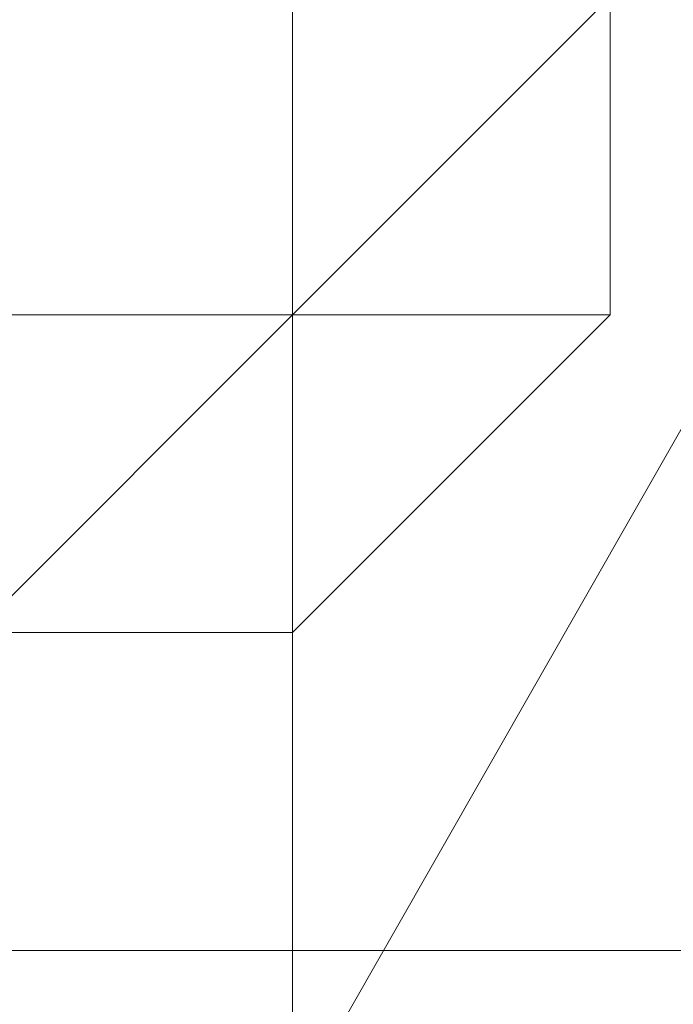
# Model space of a CAD drawing. Header units: inches. Extents: x -79624 to 52587, y -27526 to 10116.
# Tile 192 of 256: x 5676 to 5695, y -7273 to -7245. Entities that reach past the tile are written whole.
import ezdxf
from ezdxf import colors
from ezdxf.entities.mleader import LeaderData, LeaderLine
from ezdxf.math import Vec2, Vec3

# ---------------------------------------------------------------- set-up
doc = ezdxf.new("R2010")
doc.units = ezdxf.units.IN
doc.header["$MEASUREMENT"] = 0
doc.layers.add('- მექანიკური ნაწილი', color=7, linetype='Continuous', lineweight=18)
doc.layers.add('Dimensioning - General', color=7, linetype='Continuous')
doc.styles.add('CT', font='ARIALN.TTF', dxfattribs={"height": 200})
doc.styles.add('GENERATED_STYLE_1', font='txt')
doc.dimstyles.new('GENERATED_STYLE__1', dxfattribs={"dimtxt": 100, "dimasz": 76, "dimexe": 0.18, "dimexo": 0.0625, "dimgap": 0, "dimtad": 0, "dimdec": 0, "dimlfac": 0.1, "dimzin": 0, "dimdsep": 46, "dimtxsty": 'GENERATED_STYLE_1', "dimblk": 'ARROWHEAD_5', "dimblk1": 'ARROWHEAD_5', "dimblk2": 'ARROWHEAD_5', "dimcen": 0.09, "dimse1": 1, "dimse2": 1, "dimclrd": 7, "dimclre": 7, "dimclrt": 7, "dimadec": 0, "dimazin": 0, "dimtfac": 1, "dimtdec": 4, "dimtmove": 0, "dimatfit": 3, "dimfxl": 1, "dimtolj": 1, "dimtzin": 0, "dimarcsym": 0})

# ---------------------------------------------------------------- blocks, each defined once
blk = doc.blocks.new('ARROWHEAD_5')
at = {"linetype": 'Continuous', "lineweight": 0}
blk.add_hatch(color=0, dxfattribs=at).paths.add_polyline_path([(-1, 0.2679), (0, 0), (-1, -0.2679)])
at = {"color": 0, "linetype": 'Continuous', "lineweight": 0}
blk.add_line((0, 0), (-1, 0), dxfattribs=at)
blk = doc.blocks.new('*D249')
at = {"layer": 'Defpoints', "color": 0, "linetype": 'Continuous', "transparency": 16777216}
for p in [(358.556, 209.203), (25258.556, 209.203), (1258.556, -26125.722)]:
    blk.add_point(p, dxfattribs=at)
at = {"layer": 'Dimensioning - General', "color": 7, "linetype": 'Continuous', "lineweight": -2, "transparency": 16777216}
for p, q in [((358.556, 133.203), (358.556, -12795.724)), ((358.556, -26049.722), (358.556, -13148.104))]:
    blk.add_line(p, q, dxfattribs=at)
at = {"layer": 'Dimensioning - General', "color": 7, "linetype": 'Continuous', "lineweight": -2, "transparency": 16777216, "xscale": 76.00000000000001, "yscale": 76.00000000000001, "zscale": 76.00000000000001}
for p, rotation in [((358.556, 209.203), 90), ((358.556, -26125.722), 270)]:
    blk.add_blockref('ARROWHEAD_5', p, dxfattribs=dict(at, rotation=rotation))
at = {"layer": 'Dimensioning - General', "color": 7, "linetype": 'Continuous', "lineweight": 13, "transparency": 16777216, "insert": (358.556, -12971.914), "char_height": 100, "attachment_point": 5, "rotation": 90, "style": 'GENERATED_STYLE_1'}
blk.add_mtext('\\A1;2633', dxfattribs=at)
blk = doc.blocks.new('_DotSmall')
at = {"color": 0, "linetype": 'ByBlock', "const_width": 0.5}
blk.add_lwpolyline([(-0.0625, 0, 1), (0.0625, 0, 1)], format="xyb", close=True, dxfattribs=at)

msp = doc.modelspace()

# ---------------------------------------------------------------- linework, layer by layer
at = {"layer": '- მექანიკური ნაწილი', "color": 7, "lineweight": 0}
for points in [[(5684.05963, -7702.34471), (5684.05963, -7199.35115), (5657.11354, -7199.35115), (5684.05963, -7199.35115), (5657.11354, -7199.35115), (5684.05963, -7199.35115), (5657.11354, -7199.35115), (5657.11354, -7037.67465), (5639.14949, -7037.67465), (5639.14949, -7010.72856), (5630.16746, -7010.72856), (5630.16746, -7037.67465), (5639.14949, -7037.67465), (5657.11354, -7037.67465), (5639.14949, -7037.67465), (5639.14949, -7199.35115), (5630.16746, -7199.35115), (5639.14949, -7199.35115), (5639.14949, -7702.34471)], [(5782.86193, -7037.67465), (5728.96977, -7037.67465), (5684.05963, -7037.67465), (5684.05963, -7199.35115), (5684.05963, -7702.34471), (5657.11354, -7702.34471), (5657.11354, -7855.03918), (5639.14949, -7855.03918), (5639.14949, -7890.96729)], [(5657.11354, -7037.67465), (5657.11354, -7199.35115), (5684.05963, -7199.35115), (5684.05963, -7702.34471)], [(5639.14949, -7271.20737), (6330.76563, -7271.20737), (6339.74766, -7199.35115)], [(5639.14949, -7271.20737), (6330.76563, -7271.20737), (6339.74766, -7199.35115)], [(5728.96977, -7199.35115), (5684.05963, -7199.35115), (5684.05963, -7702.34471)], [(6330.76563, -7271.20737), (5639.14949, -7271.20737), (6330.76563, -7271.20737)]]:
    msp.add_lwpolyline(points, dxfattribs=at)
at = {"layer": '- მექანიკური ნაწილი', "lineweight": 0}
for points in [[(5666.09557, -7307.13548), (5702.02368, -7244.26129), (5666.09557, -7307.13548)], [(5684.05963, -7253.24331), (5693.04166, -7244.26129), (5684.05963, -7253.24331)], [(5693.04166, -7244.26129), (5684.05963, -7253.24331), (5693.04166, -7244.26129)], [(5693.04166, -7244.26129), (5684.05963, -7253.24331), (5693.04166, -7244.26129)], [(5693.04166, -7244.26129), (5684.05963, -7253.24331), (5693.04166, -7244.26129)], [(5693.04166, -7244.26129), (5684.05963, -7253.24331), (5693.04166, -7244.26129)], [(5693.04166, -7244.26129), (5684.05963, -7253.24331), (5693.04166, -7244.26129)], [(5684.05963, -7244.26129), (5684.05963, -7253.24331), (5684.05963, -7244.26129)], [(5684.05963, -7244.26129), (5684.05963, -7253.24331), (5684.05963, -7244.26129)], [(5684.05963, -7244.26129), (5684.05963, -7253.24331), (5684.05963, -7244.26129)], [(5684.05963, -7244.26129), (5684.05963, -7253.24331), (5684.05963, -7244.26129)], [(5684.05963, -7244.26129), (5684.05963, -7253.24331), (5684.05963, -7244.26129)], [(5684.05963, -7244.26129), (5684.05963, -7253.24331), (5684.05963, -7244.26129)], [(5684.05963, -7244.26129), (5684.05963, -7253.24331), (5684.05963, -7244.26129)], [(5684.05963, -7244.26129), (5684.05963, -7253.24331), (5684.05963, -7244.26129)], [(5684.05963, -7244.26129), (5684.05963, -7253.24331), (5684.05963, -7244.26129)], [(5684.05963, -7244.26129), (5684.05963, -7253.24331), (5684.05963, -7244.26129)], [(5684.05963, -7244.26129), (5684.05963, -7253.24331), (5684.05963, -7244.26129)], [(5684.05963, -7244.26129), (5684.05963, -7253.24331), (5684.05963, -7244.26129)], [(5684.05963, -7244.26129), (5684.05963, -7253.24331), (5684.05963, -7244.26129)], [(5684.05963, -7244.26129), (5684.05963, -7253.24331), (5684.05963, -7244.26129)], [(5684.05963, -7244.26129), (5684.05963, -7253.24331), (5684.05963, -7244.26129)], [(5684.05963, -7244.26129), (5684.05963, -7253.24331), (5684.05963, -7244.26129)], [(5684.05963, -7244.26129), (5684.05963, -7253.24331), (5684.05963, -7244.26129)], [(5684.05963, -7244.26129), (5684.05963, -7253.24331), (5684.05963, -7244.26129)], [(5684.05963, -7244.26129), (5684.05963, -7253.24331), (5684.05963, -7244.26129)], [(5684.05963, -7244.26129), (5684.05963, -7253.24331), (5684.05963, -7244.26129)], [(5693.04166, -7244.26129), (5684.05963, -7253.24331), (5693.04166, -7244.26129)], [(5693.04166, -7244.26129), (5684.05963, -7253.24331), (5693.04166, -7244.26129)], [(5693.04166, -7244.26129), (5684.05963, -7253.24331), (5693.04166, -7244.26129)], [(5693.04166, -7244.26129), (5684.05963, -7253.24331), (5693.04166, -7244.26129)], [(5693.04166, -7244.26129), (5684.05963, -7253.24331), (5693.04166, -7244.26129)], [(5693.04166, -7244.26129), (5684.05963, -7253.24331), (5693.04166, -7244.26129)], [(5693.04166, -7244.26129), (5684.05963, -7253.24331), (5693.04166, -7244.26129)], [(5693.04166, -7244.26129), (5684.05963, -7253.24331), (5693.04166, -7244.26129)], [(5693.04166, -7244.26129), (5684.05963, -7253.24331), (5693.04166, -7244.26129)], [(5693.04166, -7244.26129), (5684.05963, -7253.24331), (5693.04166, -7244.26129)], [(5684.05963, -7244.26129), (5684.05963, -7253.24331), (5684.05963, -7244.26129)], [(5684.05963, -7244.26129), (5684.05963, -7253.24331), (5684.05963, -7244.26129)], [(5684.05963, -7244.26129), (5684.05963, -7253.24331), (5684.05963, -7244.26129)], [(5684.05963, -7244.26129), (5684.05963, -7253.24331), (5684.05963, -7244.26129)], [(5684.05963, -7244.26129), (5684.05963, -7253.24331), (5684.05963, -7244.26129)], [(5684.05963, -7244.26129), (5684.05963, -7253.24331), (5684.05963, -7244.26129)], [(5684.05963, -7244.26129), (5684.05963, -7253.24331), (5684.05963, -7244.26129)], [(5684.05963, -7244.26129), (5684.05963, -7253.24331), (5684.05963, -7244.26129)], [(5684.05963, -7244.26129), (5684.05963, -7253.24331), (5684.05963, -7244.26129)], [(5684.05963, -7244.26129), (5684.05963, -7253.24331), (5684.05963, -7244.26129)], [(5684.05963, -7244.26129), (5684.05963, -7253.24331), (5684.05963, -7244.26129)], [(5684.05963, -7244.26129), (5684.05963, -7253.24331), (5684.05963, -7244.26129)], [(5684.05963, -7244.26129), (5684.05963, -7253.24331), (5684.05963, -7244.26129)], [(5684.05963, -7244.26129), (5684.05963, -7253.24331), (5684.05963, -7244.26129)], [(5684.05963, -7244.26129), (5684.05963, -7253.24331), (5684.05963, -7244.26129)], [(5684.05963, -7244.26129), (5684.05963, -7253.24331), (5684.05963, -7244.26129)], [(5684.05963, -7244.26129), (5684.05963, -7253.24331), (5684.05963, -7244.26129)], [(5684.05963, -7244.26129), (5684.05963, -7253.24331), (5684.05963, -7244.26129)], [(5684.05963, -7244.26129), (5684.05963, -7253.24331), (5684.05963, -7244.26129)], [(5684.05963, -7244.26129), (5684.05963, -7253.24331), (5684.05963, -7244.26129)], [(5693.04166, -7244.26129), (5684.05963, -7253.24331), (5693.04166, -7244.26129)], [(5693.04166, -7244.26129), (5684.05963, -7253.24331), (5693.04166, -7244.26129)], [(5693.04166, -7244.26129), (5684.05963, -7253.24331), (5693.04166, -7244.26129)], [(5693.04166, -7244.26129), (5684.05963, -7253.24331), (5693.04166, -7244.26129)], [(5693.04166, -7244.26129), (5684.05963, -7253.24331), (5693.04166, -7244.26129)], [(5693.04166, -7244.26129), (5684.05963, -7253.24331), (5693.04166, -7244.26129)], [(5693.04166, -7244.26129), (5684.05963, -7253.24331), (5693.04166, -7244.26129)], [(5693.04166, -7244.26129), (5684.05963, -7253.24331), (5693.04166, -7244.26129)], [(5693.04166, -7244.26129), (5684.05963, -7253.24331), (5693.04166, -7244.26129)], [(5693.04166, -7244.26129), (5684.05963, -7253.24331), (5693.04166, -7244.26129)], [(5684.05963, -7244.26129), (5684.05963, -7253.24331), (5684.05963, -7244.26129)], [(5684.05963, -7244.26129), (5684.05963, -7253.24331), (5684.05963, -7244.26129)], [(5684.05963, -7244.26129), (5684.05963, -7253.24331), (5684.05963, -7244.26129)], [(5684.05963, -7244.26129), (5684.05963, -7253.24331), (5684.05963, -7244.26129)], [(5684.05963, -7244.26129), (5684.05963, -7253.24331), (5684.05963, -7244.26129)], [(5684.05963, -7244.26129), (5684.05963, -7253.24331), (5684.05963, -7244.26129)], [(5684.05963, -7244.26129), (5684.05963, -7253.24331), (5684.05963, -7244.26129)], [(5684.05963, -7244.26129), (5684.05963, -7253.24331), (5684.05963, -7244.26129)], [(5684.05963, -7244.26129), (5684.05963, -7253.24331), (5684.05963, -7244.26129)], [(5684.05963, -7244.26129), (5684.05963, -7253.24331), (5684.05963, -7244.26129)], [(5684.05963, -7244.26129), (5684.05963, -7253.24331), (5684.05963, -7244.26129)], [(5684.05963, -7244.26129), (5684.05963, -7253.24331), (5684.05963, -7244.26129)], [(5684.05963, -7244.26129), (5684.05963, -7253.24331), (5684.05963, -7244.26129)], [(5684.05963, -7244.26129), (5684.05963, -7253.24331), (5684.05963, -7244.26129)], [(5684.05963, -7244.26129), (5684.05963, -7253.24331), (5684.05963, -7244.26129)], [(5684.05963, -7244.26129), (5684.05963, -7253.24331), (5684.05963, -7244.26129)], [(5684.05963, -7244.26129), (5684.05963, -7253.24331), (5684.05963, -7244.26129)], [(5684.05963, -7244.26129), (5684.05963, -7253.24331), (5684.05963, -7244.26129)], [(5684.05963, -7244.26129), (5684.05963, -7253.24331), (5684.05963, -7244.26129)], [(5684.05963, -7244.26129), (5684.05963, -7253.24331), (5684.05963, -7244.26129)], [(5693.04166, -7244.26129), (5684.05963, -7253.24331), (5693.04166, -7244.26129)], [(5693.04166, -7244.26129), (5684.05963, -7253.24331), (5693.04166, -7244.26129)], [(5693.04166, -7244.26129), (5684.05963, -7253.24331), (5693.04166, -7244.26129)], [(5693.04166, -7244.26129), (5684.05963, -7253.24331), (5693.04166, -7244.26129)], [(5693.04166, -7244.26129), (5684.05963, -7253.24331), (5693.04166, -7244.26129)], [(5684.05963, -7253.24331), (5693.04166, -7244.26129), (5684.05963, -7253.24331)], [(5684.05963, -7253.24331), (5693.04166, -7244.26129)], [(5684.05963, -7253.24331), (5693.04166, -7244.26129)], [(5693.04166, -7253.24331), (5693.04166, -7244.26129), (5693.04166, -7253.24331)], [(5684.05963, -7253.24331), (5675.0776, -7262.22534), (5684.05963, -7253.24331)], [(5684.05963, -7253.24331), (5675.0776, -7262.22534), (5684.05963, -7253.24331)], [(5684.05963, -7253.24331), (5675.0776, -7262.22534), (5684.05963, -7253.24331)], [(5684.05963, -7253.24331), (5675.0776, -7262.22534), (5684.05963, -7253.24331)], [(5684.05963, -7253.24331), (5675.0776, -7262.22534), (5684.05963, -7253.24331)], [(5684.05963, -7253.24331), (5675.0776, -7262.22534), (5684.05963, -7253.24331)], [(5684.05963, -7253.24331), (5675.0776, -7262.22534), (5684.05963, -7253.24331)], [(5684.05963, -7253.24331), (5675.0776, -7262.22534), (5684.05963, -7253.24331)], [(5675.0776, -7253.24331), (5684.05963, -7253.24331), (5675.0776, -7253.24331)], [(5684.05963, -7253.24331), (5675.0776, -7253.24331), (5684.05963, -7253.24331)], [(5684.05963, -7253.24331), (5675.0776, -7253.24331), (5684.05963, -7253.24331)], [(5684.05963, -7253.24331), (5675.0776, -7253.24331), (5684.05963, -7253.24331)], [(5684.05963, -7253.24331), (5675.0776, -7253.24331), (5684.05963, -7253.24331)], [(5684.05963, -7253.24331), (5675.0776, -7253.24331), (5684.05963, -7253.24331)], [(5684.05963, -7253.24331), (5675.0776, -7253.24331), (5684.05963, -7253.24331)], [(5684.05963, -7253.24331), (5675.0776, -7253.24331), (5684.05963, -7253.24331)], [(5684.05963, -7253.24331), (5675.0776, -7253.24331), (5684.05963, -7253.24331)], [(5684.05963, -7253.24331), (5675.0776, -7253.24331), (5684.05963, -7253.24331)], [(5684.05963, -7253.24331), (5675.0776, -7253.24331), (5684.05963, -7253.24331)], [(5684.05963, -7253.24331), (5675.0776, -7253.24331), (5684.05963, -7253.24331)], [(5684.05963, -7253.24331), (5675.0776, -7253.24331), (5684.05963, -7253.24331)], [(5675.0776, -7253.24331), (5684.05963, -7253.24331), (5675.0776, -7253.24331)], [(5684.05963, -7253.24331), (5675.0776, -7262.22534), (5684.05963, -7253.24331)], [(5684.05963, -7253.24331), (5675.0776, -7262.22534), (5684.05963, -7253.24331)], [(5684.05963, -7253.24331), (5675.0776, -7262.22534), (5684.05963, -7253.24331)], [(5684.05963, -7253.24331), (5675.0776, -7262.22534), (5684.05963, -7253.24331)], [(5684.05963, -7253.24331), (5675.0776, -7262.22534), (5684.05963, -7253.24331)], [(5684.05963, -7253.24331), (5675.0776, -7262.22534), (5684.05963, -7253.24331)], [(5684.05963, -7253.24331), (5675.0776, -7262.22534), (5684.05963, -7253.24331)], [(5684.05963, -7253.24331), (5675.0776, -7262.22534), (5684.05963, -7253.24331)], [(5675.0776, -7253.24331), (5684.05963, -7253.24331), (5675.0776, -7253.24331)], [(5684.05963, -7253.24331), (5675.0776, -7253.24331), (5684.05963, -7253.24331)], [(5684.05963, -7253.24331), (5675.0776, -7253.24331), (5684.05963, -7253.24331)], [(5684.05963, -7253.24331), (5675.0776, -7253.24331), (5684.05963, -7253.24331)], [(5684.05963, -7253.24331), (5675.0776, -7253.24331), (5684.05963, -7253.24331)], [(5684.05963, -7253.24331), (5675.0776, -7253.24331), (5684.05963, -7253.24331)], [(5684.05963, -7253.24331), (5675.0776, -7253.24331), (5684.05963, -7253.24331)], [(5684.05963, -7253.24331), (5675.0776, -7253.24331), (5684.05963, -7253.24331)], [(5684.05963, -7253.24331), (5675.0776, -7253.24331), (5684.05963, -7253.24331)], [(5684.05963, -7253.24331), (5675.0776, -7253.24331), (5684.05963, -7253.24331)], [(5684.05963, -7253.24331), (5675.0776, -7253.24331), (5684.05963, -7253.24331)], [(5684.05963, -7253.24331), (5675.0776, -7253.24331), (5684.05963, -7253.24331)], [(5684.05963, -7253.24331), (5675.0776, -7253.24331), (5684.05963, -7253.24331)], [(5675.0776, -7253.24331), (5684.05963, -7253.24331), (5675.0776, -7253.24331)], [(5684.05963, -7253.24331), (5675.0776, -7262.22534), (5684.05963, -7253.24331)], [(5684.05963, -7253.24331), (5675.0776, -7262.22534), (5684.05963, -7253.24331)], [(5684.05963, -7253.24331), (5675.0776, -7262.22534), (5684.05963, -7253.24331)], [(5684.05963, -7253.24331), (5675.0776, -7262.22534), (5684.05963, -7253.24331)], [(5684.05963, -7253.24331), (5675.0776, -7262.22534), (5684.05963, -7253.24331)], [(5684.05963, -7253.24331), (5675.0776, -7262.22534), (5684.05963, -7253.24331)], [(5684.05963, -7253.24331), (5675.0776, -7262.22534), (5684.05963, -7253.24331)], [(5684.05963, -7253.24331), (5675.0776, -7262.22534), (5684.05963, -7253.24331)], [(5675.0776, -7253.24331), (5684.05963, -7253.24331), (5675.0776, -7253.24331)], [(5684.05963, -7253.24331), (5675.0776, -7253.24331), (5684.05963, -7253.24331)], [(5684.05963, -7253.24331), (5675.0776, -7253.24331), (5684.05963, -7253.24331)], [(5684.05963, -7253.24331), (5675.0776, -7253.24331), (5684.05963, -7253.24331)], [(5684.05963, -7253.24331), (5675.0776, -7253.24331), (5684.05963, -7253.24331)], [(5684.05963, -7253.24331), (5675.0776, -7253.24331), (5684.05963, -7253.24331)], [(5684.05963, -7253.24331), (5675.0776, -7253.24331), (5684.05963, -7253.24331)], [(5684.05963, -7253.24331), (5675.0776, -7253.24331), (5684.05963, -7253.24331)], [(5684.05963, -7253.24331), (5675.0776, -7253.24331), (5684.05963, -7253.24331)], [(5684.05963, -7253.24331), (5675.0776, -7253.24331), (5684.05963, -7253.24331)], [(5684.05963, -7253.24331), (5675.0776, -7253.24331), (5684.05963, -7253.24331)], [(5684.05963, -7253.24331), (5675.0776, -7253.24331), (5684.05963, -7253.24331)], [(5684.05963, -7253.24331), (5675.0776, -7253.24331), (5684.05963, -7253.24331)], [(5675.0776, -7253.24331), (5684.05963, -7253.24331), (5675.0776, -7253.24331)], [(5693.04166, -7253.24331), (5684.05963, -7262.22534), (5684.05963, -7253.24331)], [(5693.04166, -7253.24331), (5684.05963, -7253.24331)], [(5684.05963, -7262.22534), (5684.05963, -7253.24331), (5684.05963, -7262.22534)], [(5684.05963, -7253.24331), (5684.05963, -7253.24331)], [(5684.05963, -7253.24331), (5684.05963, -7262.22534), (5684.05963, -7253.24331)], [(5684.05963, -7253.24331), (5684.05963, -7262.22534), (5684.05963, -7253.24331)], [(5684.05963, -7253.24331), (5684.05963, -7262.22534), (5684.05963, -7253.24331)], [(5684.05963, -7253.24331), (5684.05963, -7262.22534), (5684.05963, -7253.24331)], [(5684.05963, -7253.24331), (5684.05963, -7262.22534), (5684.05963, -7253.24331)], [(5684.05963, -7253.24331), (5684.05963, -7262.22534), (5684.05963, -7253.24331)], [(5684.05963, -7262.22534), (5684.05963, -7253.24331), (5684.05963, -7262.22534)], [(5684.05963, -7253.24331), (5684.05963, -7253.24331)], [(5684.05963, -7253.24331), (5684.05963, -7253.24331)], [(5684.05963, -7262.22534), (5684.05963, -7253.24331), (5684.05963, -7262.22534)], [(5684.05963, -7253.24331), (5684.05963, -7262.22534), (5684.05963, -7253.24331)], [(5684.05963, -7253.24331), (5684.05963, -7262.22534), (5684.05963, -7253.24331)], [(5684.05963, -7253.24331), (5684.05963, -7253.24331)], [(5684.05963, -7253.24331), (5684.05963, -7253.24331)], [(5684.05963, -7253.24331), (5684.05963, -7253.24331)], [(5684.05963, -7253.24331), (5684.05963, -7253.24331)], [(5684.05963, -7253.24331), (5684.05963, -7253.24331)], [(5684.05963, -7253.24331), (5684.05963, -7253.24331)], [(5684.05963, -7253.24331), (5684.05963, -7253.24331)], [(5684.05963, -7253.24331), (5684.05963, -7253.24331)], [(5684.05963, -7253.24331), (5684.05963, -7253.24331)], [(5684.05963, -7253.24331), (5684.05963, -7253.24331)], [(5684.05963, -7253.24331), (5684.05963, -7253.24331)], [(5684.05963, -7253.24331), (5684.05963, -7253.24331)], [(5684.05963, -7253.24331), (5684.05963, -7253.24331)], [(5684.05963, -7253.24331), (5684.05963, -7253.24331)], [(5684.05963, -7253.24331), (5684.05963, -7253.24331)], [(5684.05963, -7253.24331), (5684.05963, -7253.24331)], [(5684.05963, -7253.24331), (5684.05963, -7253.24331)], [(5684.05963, -7253.24331), (5684.05963, -7253.24331)], [(5684.05963, -7253.24331), (5684.05963, -7253.24331)], [(5684.05963, -7253.24331), (5684.05963, -7253.24331)], [(5684.05963, -7253.24331), (5684.05963, -7253.24331)], [(5684.05963, -7253.24331), (5684.05963, -7253.24331)], [(5684.05963, -7253.24331), (5684.05963, -7253.24331)], [(5684.05963, -7253.24331), (5684.05963, -7253.24331)], [(5684.05963, -7253.24331), (5684.05963, -7253.24331)], [(5684.05963, -7253.24331), (5684.05963, -7253.24331)], [(5684.05963, -7253.24331), (5684.05963, -7253.24331)], [(5684.05963, -7253.24331), (5684.05963, -7253.24331)], [(5684.05963, -7253.24331), (5684.05963, -7253.24331)], [(5684.05963, -7253.24331), (5684.05963, -7253.24331)], [(5684.05963, -7253.24331), (5684.05963, -7253.24331)], [(5684.05963, -7253.24331), (5684.05963, -7253.24331)], [(5684.05963, -7253.24331), (5684.05963, -7262.22534), (5684.05963, -7253.24331)], [(5684.05963, -7253.24331), (5684.05963, -7262.22534), (5684.05963, -7253.24331)], [(5684.05963, -7253.24331), (5684.05963, -7262.22534), (5684.05963, -7253.24331)], [(5684.05963, -7253.24331), (5684.05963, -7262.22534), (5684.05963, -7253.24331)], [(5684.05963, -7253.24331), (5684.05963, -7262.22534), (5684.05963, -7253.24331)], [(5684.05963, -7253.24331), (5684.05963, -7262.22534), (5684.05963, -7253.24331)], [(5684.05963, -7262.22534), (5684.05963, -7253.24331), (5684.05963, -7262.22534)], [(5684.05963, -7253.24331), (5684.05963, -7253.24331)], [(5684.05963, -7253.24331), (5684.05963, -7253.24331)], [(5684.05963, -7262.22534), (5684.05963, -7253.24331), (5684.05963, -7262.22534)], [(5684.05963, -7253.24331), (5684.05963, -7262.22534), (5684.05963, -7253.24331)], [(5684.05963, -7253.24331), (5684.05963, -7262.22534), (5684.05963, -7253.24331)], [(5684.05963, -7253.24331), (5684.05963, -7253.24331)], [(5684.05963, -7253.24331), (5684.05963, -7253.24331)], [(5684.05963, -7253.24331), (5684.05963, -7253.24331)], [(5684.05963, -7253.24331), (5684.05963, -7253.24331)], [(5684.05963, -7253.24331), (5684.05963, -7253.24331)], [(5684.05963, -7253.24331), (5684.05963, -7253.24331)], [(5684.05963, -7253.24331), (5684.05963, -7253.24331)], [(5684.05963, -7253.24331), (5684.05963, -7253.24331)], [(5684.05963, -7253.24331), (5684.05963, -7253.24331)], [(5684.05963, -7253.24331), (5684.05963, -7253.24331)], [(5684.05963, -7253.24331), (5684.05963, -7253.24331)], [(5684.05963, -7253.24331), (5684.05963, -7253.24331)], [(5684.05963, -7253.24331), (5684.05963, -7253.24331)], [(5684.05963, -7253.24331), (5684.05963, -7253.24331)], [(5684.05963, -7253.24331), (5684.05963, -7253.24331)], [(5684.05963, -7253.24331), (5684.05963, -7253.24331)], [(5684.05963, -7253.24331), (5684.05963, -7253.24331)], [(5684.05963, -7253.24331), (5684.05963, -7253.24331)], [(5684.05963, -7253.24331), (5684.05963, -7253.24331)], [(5684.05963, -7253.24331), (5684.05963, -7253.24331)], [(5684.05963, -7253.24331), (5684.05963, -7253.24331)], [(5684.05963, -7253.24331), (5684.05963, -7253.24331)], [(5684.05963, -7253.24331), (5684.05963, -7253.24331)], [(5684.05963, -7253.24331), (5684.05963, -7253.24331)], [(5684.05963, -7253.24331), (5684.05963, -7253.24331)], [(5684.05963, -7253.24331), (5684.05963, -7253.24331)], [(5684.05963, -7253.24331), (5684.05963, -7253.24331)], [(5684.05963, -7253.24331), (5684.05963, -7253.24331)], [(5684.05963, -7253.24331), (5684.05963, -7253.24331)], [(5684.05963, -7253.24331), (5684.05963, -7253.24331)], [(5684.05963, -7253.24331), (5684.05963, -7253.24331)], [(5684.05963, -7253.24331), (5684.05963, -7253.24331)], [(5684.05963, -7253.24331), (5684.05963, -7262.22534), (5684.05963, -7253.24331)], [(5684.05963, -7253.24331), (5684.05963, -7262.22534), (5684.05963, -7253.24331)], [(5684.05963, -7253.24331), (5684.05963, -7262.22534), (5684.05963, -7253.24331)], [(5684.05963, -7253.24331), (5684.05963, -7262.22534), (5684.05963, -7253.24331)], [(5684.05963, -7253.24331), (5684.05963, -7262.22534), (5684.05963, -7253.24331)], [(5684.05963, -7253.24331), (5684.05963, -7262.22534), (5684.05963, -7253.24331)], [(5684.05963, -7262.22534), (5684.05963, -7253.24331), (5684.05963, -7262.22534)], [(5684.05963, -7253.24331), (5684.05963, -7253.24331)], [(5684.05963, -7253.24331), (5684.05963, -7253.24331)], [(5684.05963, -7262.22534), (5684.05963, -7253.24331), (5684.05963, -7262.22534)], [(5684.05963, -7253.24331), (5684.05963, -7262.22534), (5684.05963, -7253.24331)], [(5684.05963, -7253.24331), (5684.05963, -7262.22534), (5684.05963, -7253.24331)], [(5684.05963, -7253.24331), (5684.05963, -7253.24331)], [(5684.05963, -7253.24331), (5684.05963, -7253.24331)], [(5684.05963, -7253.24331), (5684.05963, -7253.24331)], [(5684.05963, -7253.24331), (5684.05963, -7253.24331)], [(5684.05963, -7253.24331), (5684.05963, -7253.24331)], [(5684.05963, -7253.24331), (5684.05963, -7253.24331)], [(5684.05963, -7253.24331), (5684.05963, -7253.24331)], [(5684.05963, -7253.24331), (5684.05963, -7253.24331)], [(5684.05963, -7253.24331), (5684.05963, -7253.24331)], [(5684.05963, -7253.24331), (5684.05963, -7253.24331)], [(5684.05963, -7253.24331), (5684.05963, -7253.24331)], [(5684.05963, -7253.24331), (5684.05963, -7253.24331)], [(5684.05963, -7253.24331), (5684.05963, -7253.24331)], [(5684.05963, -7253.24331), (5684.05963, -7253.24331)], [(5684.05963, -7253.24331), (5684.05963, -7253.24331)], [(5684.05963, -7253.24331), (5684.05963, -7253.24331)], [(5684.05963, -7253.24331), (5684.05963, -7253.24331)], [(5684.05963, -7253.24331), (5684.05963, -7253.24331)], [(5684.05963, -7253.24331), (5684.05963, -7253.24331)], [(5684.05963, -7253.24331), (5684.05963, -7253.24331)], [(5684.05963, -7253.24331), (5684.05963, -7253.24331)], [(5684.05963, -7253.24331), (5684.05963, -7253.24331)], [(5684.05963, -7253.24331), (5684.05963, -7253.24331)], [(5684.05963, -7253.24331), (5684.05963, -7253.24331)], [(5684.05963, -7253.24331), (5684.05963, -7253.24331)], [(5684.05963, -7253.24331), (5684.05963, -7253.24331)], [(5684.05963, -7253.24331), (5684.05963, -7253.24331)], [(5684.05963, -7253.24331), (5684.05963, -7253.24331)], [(5684.05963, -7253.24331), (5684.05963, -7253.24331)], [(5684.05963, -7253.24331), (5684.05963, -7253.24331)], [(5684.05963, -7253.24331), (5684.05963, -7253.24331)], [(5684.05963, -7253.24331), (5684.05963, -7253.24331)], [(5684.05963, -7262.22534), (5684.05963, -7253.24331), (5684.05963, -7262.22534)], [(5684.05963, -7253.24331), (5684.05963, -7253.24331)], [(5684.05963, -7262.22534), (5684.05963, -7253.24331)], [(5684.05963, -7262.22534), (5684.05963, -7253.24331)], [(5693.04166, -7253.24331), (5693.04166, -7253.24331)], [(5675.0776, -7262.22534), (5684.05963, -7262.22534), (5675.0776, -7262.22534)], [(5675.0776, -7262.22534), (5684.05963, -7262.22534), (5675.0776, -7262.22534)], [(5684.05963, -7262.22534), (5675.0776, -7262.22534), (5684.05963, -7262.22534)], [(5684.05963, -7262.22534), (5675.0776, -7262.22534), (5684.05963, -7262.22534)], [(5684.05963, -7262.22534), (5675.0776, -7262.22534), (5684.05963, -7262.22534)], [(5684.05963, -7262.22534), (5675.0776, -7262.22534), (5684.05963, -7262.22534)], [(5684.05963, -7262.22534), (5675.0776, -7262.22534), (5684.05963, -7262.22534)], [(5684.05963, -7262.22534), (5675.0776, -7262.22534), (5684.05963, -7262.22534)], [(5684.05963, -7262.22534), (5675.0776, -7262.22534), (5684.05963, -7262.22534)], [(5684.05963, -7262.22534), (5675.0776, -7262.22534), (5684.05963, -7262.22534)], [(5684.05963, -7262.22534), (5675.0776, -7262.22534), (5684.05963, -7262.22534)], [(5684.05963, -7262.22534), (5675.0776, -7262.22534), (5684.05963, -7262.22534)], [(5684.05963, -7262.22534), (5675.0776, -7262.22534), (5684.05963, -7262.22534)], [(5684.05963, -7262.22534), (5675.0776, -7262.22534), (5684.05963, -7262.22534)], [(5684.05963, -7262.22534), (5675.0776, -7262.22534), (5684.05963, -7262.22534)], [(5684.05963, -7262.22534), (5675.0776, -7262.22534), (5684.05963, -7262.22534)], [(5684.05963, -7262.22534), (5675.0776, -7262.22534), (5684.05963, -7262.22534)], [(5684.05963, -7262.22534), (5675.0776, -7262.22534), (5684.05963, -7262.22534)], [(5684.05963, -7262.22534), (5675.0776, -7262.22534), (5684.05963, -7262.22534)], [(5684.05963, -7262.22534), (5675.0776, -7262.22534), (5684.05963, -7262.22534)], [(5684.05963, -7262.22534), (5675.0776, -7262.22534), (5684.05963, -7262.22534)], [(5684.05963, -7262.22534), (5675.0776, -7262.22534), (5684.05963, -7262.22534)], [(5684.05963, -7262.22534), (5675.0776, -7262.22534), (5684.05963, -7262.22534)], [(5684.05963, -7262.22534), (5675.0776, -7262.22534), (5684.05963, -7262.22534)], [(5684.05963, -7262.22534), (5675.0776, -7262.22534), (5684.05963, -7262.22534)], [(5684.05963, -7262.22534), (5675.0776, -7262.22534), (5684.05963, -7262.22534)], [(5675.0776, -7262.22534), (5684.05963, -7262.22534), (5675.0776, -7262.22534)], [(5675.0776, -7262.22534), (5684.05963, -7262.22534)], [(5675.0776, -7262.22534), (5684.05963, -7262.22534)], [(5684.05963, -7262.22534), (5684.05963, -7262.22534)], [(5684.05963, -7262.22534), (5684.05963, -7262.22534)], [(5684.05963, -7262.22534), (5684.05963, -7262.22534)], [(5684.05963, -7262.22534), (5684.05963, -7262.22534)], [(5684.05963, -7262.22534), (5684.05963, -7262.22534)], [(5684.05963, -7262.22534), (5684.05963, -7262.22534)], [(5684.05963, -7262.22534), (5684.05963, -7262.22534)], [(5684.05963, -7262.22534), (5684.05963, -7262.22534)], [(5684.05963, -7262.22534), (5684.05963, -7262.22534)], [(5684.05963, -7262.22534), (5684.05963, -7262.22534)], [(5684.05963, -7262.22534), (5684.05963, -7262.22534)], [(5684.05963, -7262.22534), (5684.05963, -7262.22534)], [(5684.05963, -7262.22534), (5684.05963, -7262.22534)], [(5684.05963, -7262.22534), (5684.05963, -7262.22534)], [(5684.05963, -7262.22534), (5684.05963, -7262.22534)], [(5684.05963, -7262.22534), (5684.05963, -7262.22534)], [(5684.05963, -7262.22534), (5684.05963, -7262.22534)], [(5684.05963, -7262.22534), (5684.05963, -7262.22534)], [(5684.05963, -7262.22534), (5684.05963, -7262.22534)], [(5684.05963, -7262.22534), (5684.05963, -7262.22534)], [(5684.05963, -7262.22534), (5684.05963, -7262.22534)], [(5684.05963, -7262.22534), (5684.05963, -7262.22534)], [(5684.05963, -7262.22534), (5684.05963, -7262.22534)], [(5684.05963, -7262.22534), (5684.05963, -7262.22534)], [(5684.05963, -7262.22534), (5684.05963, -7262.22534)], [(5684.05963, -7262.22534), (5684.05963, -7262.22534)], [(5684.05963, -7262.22534), (5684.05963, -7262.22534)], [(5684.05963, -7262.22534), (5684.05963, -7262.22534)]]:
    msp.add_lwpolyline(points, dxfattribs=at)
for points in [[(5693.04166, -7244.26129), (5684.05963, -7253.24331), (5693.04166, -7253.24331)], [(5684.05963, -7244.26129), (5693.04166, -7244.26129), (5684.05963, -7253.24331)], [(5693.04166, -7244.26129), (5684.05963, -7244.26129), (5684.05963, -7253.24331)], [(5684.05963, -7244.26129), (5693.04166, -7244.26129), (5684.05963, -7253.24331)], [(5693.04166, -7244.26129), (5684.05963, -7244.26129), (5684.05963, -7253.24331)], [(5684.05963, -7244.26129), (5693.04166, -7244.26129), (5684.05963, -7253.24331)], [(5693.04166, -7244.26129), (5684.05963, -7244.26129), (5684.05963, -7253.24331)], [(5684.05963, -7253.24331), (5684.05963, -7262.22534), (5675.0776, -7262.22534)], [(5675.0776, -7253.24331), (5684.05963, -7253.24331), (5675.0776, -7262.22534)], [(5684.05963, -7253.24331), (5675.0776, -7253.24331), (5675.0776, -7262.22534)], [(5684.05963, -7262.22534), (5684.05963, -7253.24331), (5675.0776, -7262.22534)], [(5684.05963, -7253.24331), (5684.05963, -7262.22534), (5675.0776, -7262.22534)], [(5675.0776, -7253.24331), (5684.05963, -7253.24331), (5675.0776, -7262.22534)], [(5684.05963, -7253.24331), (5675.0776, -7253.24331), (5675.0776, -7262.22534)], [(5684.05963, -7262.22534), (5684.05963, -7253.24331), (5675.0776, -7262.22534)], [(5684.05963, -7253.24331), (5684.05963, -7262.22534), (5675.0776, -7262.22534)], [(5675.0776, -7253.24331), (5684.05963, -7253.24331), (5675.0776, -7262.22534)], [(5684.05963, -7253.24331), (5675.0776, -7253.24331), (5675.0776, -7262.22534)], [(5684.05963, -7262.22534), (5684.05963, -7253.24331), (5675.0776, -7262.22534)]]:
    msp.add_lwpolyline(points, close=True, dxfattribs=at)

# ---------------------------------------------------------------- dimensions: what is measured, and where the dimension line sits
at = {"layer": 'Dimensioning - General', "color": 7, "linetype": 'Continuous', "lineweight": 13}
dim = msp.add_linear_dim(base=(358.55594, 209.20337), p1=(1258.55593, -26125.72241), p2=(25258.55593, 209.20337), angle=90, dimstyle='GENERATED_STYLE__1', dxfattribs=at)
dim.commit()
dim.dimension.update_dxf_attribs({"geometry": '*D249', "text_midpoint": (358.55594, -12971.91402), "dimtype": 160, "text_rotation": 90})

# ---------------------------------------------------------------- leaders
at = {"layer": '- მექანიკური ნაწილი', "color": 7}
ml = msp.add_multileader_mtext('Standard', dxfattribs=at)
ml.set_content('{\\fSylfaen|b1|i0|c0|p18;FDB-ROOF  \\fSylfaen|b0|i0|c0|p18;\\C1;QF-4            \\C7;N2XH FE180 E90-4X2.5}', color=7, style='CT')
ml.set_leader_properties()
ml.set_arrow_properties(name='DOTSMALL')
ml.build(insert=Vec2(0, 0))
ml.multileader.update_dxf_attribs({"has_dogleg": 0, "text_left_attachment_type": 6, "text_right_attachment_type": 6, "dogleg_length": 9, "arrow_head_size": 215.76216})
ctx = ml.context
ctx.base_point, ctx.char_height, ctx.arrow_head_size, ctx.landing_gap_size, ctx.plane_origin = Vec3(4404.3436, -5698.79462), 214.21600799, 215.76216, 71.92072, Vec3(-16312.78055, -26107.8537)
ctx.left_attachment, ctx.right_attachment, ctx.text_align_type = 6, 6, 1
notes = []
notes.append((ctx, [(1, (1, 1, 0), (4395.3436, -5698.79462), (1, 0), 9, [(2, [(5981.41107, -7254.60492)], 0, [])])]))
ctx.mtext.insert, ctx.mtext.width, ctx.mtext.defined_height, ctx.mtext.alignment, ctx.mtext.flow_direction = Vec3(6035.81144, -5441.73541), 3165.613385, 305.10903, 2, 5
for ctx, leaders in notes:
    for number, flags, end, landing, length, lines in leaders:
        leader = LeaderData()
        leader.index, (leader.has_last_leader_line, leader.has_dogleg_vector, leader.attachment_direction) = number, flags
        leader.last_leader_point, leader.dogleg_vector, leader.dogleg_length = Vec3(end), Vec3(landing), length
        for number, points, colour, breaks in lines:
            line = LeaderLine()
            line.index, line.vertices, line.color, line.breaks = number, Vec3.list(points), colors.encode_raw_color(colour), breaks
            leader.lines.append(line)
        ctx.leaders.append(leader)

doc.saveas('drawing.dxf')
